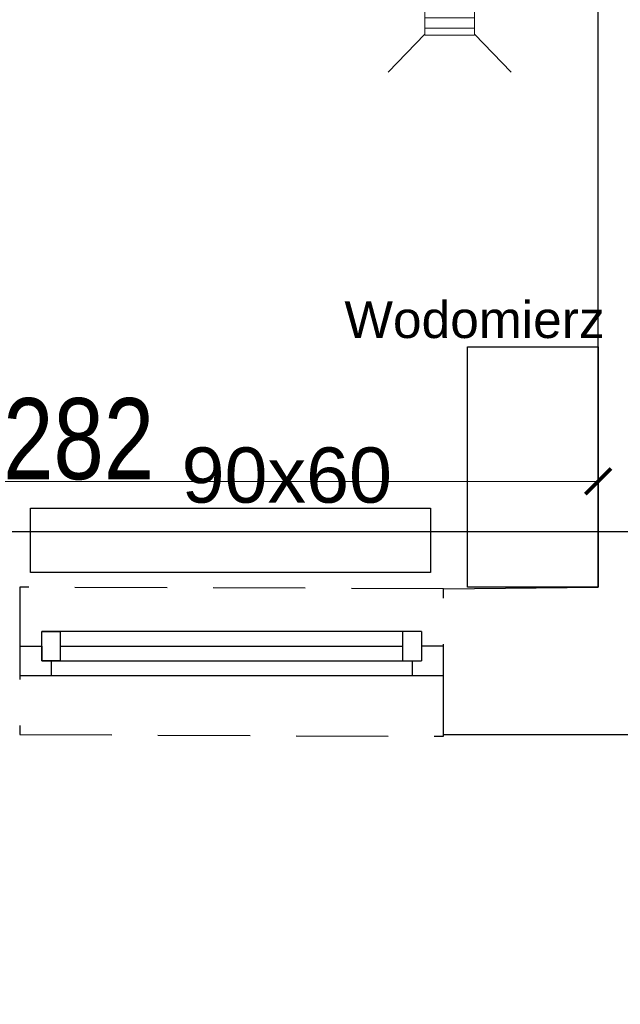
# Model space of a CAD drawing. Header units: millimetres. Extents: x -5941 to 19721, y -9230 to 6433.
# Tile 162 of 204: x 11424 to 11587, y -157 to 110. Entities that reach past the tile are written whole.
import ezdxf

# ---------------------------------------------------------------- set-up
doc = ezdxf.new("R2010")
doc.units = ezdxf.units.MM
doc.linetypes.add('DASHED', pattern=[0.75, 0.5, -0.25])
for name, color, linetype in [('A_meble', 6, 'Continuous'), ('A_meble łaz kuch', 6, 'Continuous'), ('A_okno', 3, 'Continuous'), ('A_opis pom', 1, 'Continuous'), ('A_SC_MUROWANA_DZIAŁOWA', 42, 'Continuous'), ('A_scianazew', 42, 'Continuous'), ('A_wymiary', 55, 'Continuous')]:
    doc.layers.add(name, color=color, linetype=linetype)
doc.layers.add('A_WYMIAR_ZEW', color=55, linetype='Continuous', lineweight=15)
doc.layers.add('z ks opis', color=20, linetype='Continuous', lineweight=18)
doc.layers.add('GEB-BEZUG', color=2, linetype='Continuous', lineweight=25, true_color=0xffff00)
doc.styles.add('Opisowy', font='arial.ttf', dxfattribs={"width": 0.8})
doc.styles.get("Standard").update_dxf_attribs({"font": 'arial.ttf'})
doc.dimstyles.new('WYMIARY', dxfattribs={"dimtxt": 1.3, "dimasz": 7, "dimexe": 1.25, "dimexo": 0.3, "dimgap": 0.2, "dimtad": 1, "dimzin": 4, "dimtxsty": 'Opisowy', "dimblk1": 'ARCHTICK', "dimblk2": 'ARCHTICK', "dimsah": 1, "dimcen": 2.5, "dimazin": 0, "dimtfac": 1, "dimtmove": 1, "dimatfit": 3, "dimldrblk": 'ARCHTICK', "dimfxl": 0, "dimlwd": 18, "dimlwe": 9, "dimarcsym": 0})

# ---------------------------------------------------------------- blocks, each defined once
blk = doc.blocks.new('_ArchTick')
at = {"color": 0, "const_width": 0.15}
blk.add_lwpolyline([(-0.5, -0.5), (0.5, 0.5)], dxfattribs=at)
blk = doc.blocks.new('*D50')
at = {"layer": 'A_wymiary', "color": 0, "lineweight": 9}
for p, q in [((11298.81, -15.9), (11298.81, -13.95)), ((11580.81, -15.9), (11580.81, -13.95))]:
    blk.add_line(p, q, dxfattribs=at)
at = {"layer": 'A_wymiary', "color": 0, "lineweight": 18}
blk.add_line((11580.81, -15.2), (11298.81, -15.2), dxfattribs=at)
at = {"layer": 'Defpoints', "color": 0}
for p in [(11298.81, -15.2), (11298.81, -43.92), (11580.81, -43.92)]:
    blk.add_point(p, dxfattribs=at)
at = {"layer": 'A_wymiary', "color": 0, "lineweight": 18, "xscale": 7, "yscale": 7, "zscale": 7, "rotation": 180}
blk.add_blockref('_ArchTick', (11298.81, -15.2), dxfattribs=at)
at = {"layer": 'A_wymiary', "color": 0, "lineweight": 18, "xscale": 7, "yscale": 7, "zscale": 7}
blk.add_blockref('_ArchTick', (11580.81, -15.2), dxfattribs=at)
at = {"layer": 'A_wymiary', "color": 0, "insert": (11439.81, -3.77), "char_height": 1.3, "attachment_point": 5, "style": 'Opisowy'}
blk.add_mtext('{\\H16.923077x;\\C3;\\H1x;282}', dxfattribs=at)
blk = doc.blocks.new('*D62')
at = {"layer": 'A_WYMIAR_ZEW', "color": 0, "lineweight": 9}
for p, q in [((11263.81, -407.28), (11263.81, -409.23)), ((11723.81, -407.28), (11723.81, -409.23))]:
    blk.add_line(p, q, dxfattribs=at)
at = {"layer": 'A_WYMIAR_ZEW', "color": 0, "lineweight": 18}
blk.add_line((11263.81, -407.98), (11723.81, -407.98), dxfattribs=at)
at = {"layer": 'Defpoints', "color": 0}
for p in [(11263.81, -83.92), (11723.81, -83.92), (11723.81, -407.98)]:
    blk.add_point(p, dxfattribs=at)
at = {"layer": 'A_WYMIAR_ZEW', "color": 0, "lineweight": 18, "xscale": 7, "yscale": 7, "zscale": 7, "rotation": 180}
blk.add_blockref('_ArchTick', (11263.81, -407.98), dxfattribs=at)
at = {"layer": 'A_WYMIAR_ZEW', "color": 0, "lineweight": 18, "xscale": 7, "yscale": 7, "zscale": 7}
blk.add_blockref('_ArchTick', (11723.81, -407.98), dxfattribs=at)
at = {"layer": 'A_WYMIAR_ZEW', "color": 0, "insert": (11493.81, -396.55), "char_height": 1.3, "attachment_point": 5, "style": 'Opisowy'}
blk.add_mtext('{\\H16.923077x;\\C3;460}', dxfattribs=at)

msp = doc.modelspace()

# ---------------------------------------------------------------- hatches: boundary and pattern name
at = {"layer": 'z ks opis'}
h = msp.add_hatch(dxfattribs=at)
h.set_pattern_fill('JIS_WOOD', color=256, scale=4, angle=135)
h.set_pattern_definition([(180, (9293.8452, 2486.465), (-3e-16, -2.828427), [])])
h.paths.add_polyline_path([(11533.798, 105.881), (11533.798, 120.287), (11547.21, 120.287), (11547.21, 119.99), (11547.21, 106.178), (11547.21, 105.881)])

# ---------------------------------------------------------------- linework, layer by layer
at = {"linetype": 'DASHED', "ltscale": 50}
msp.add_lwpolyline([(11423.809, -43.921), (11423.813, -83.921), (11538.813, -84.347), (11538.813, -44.347)], close=True, dxfattribs=at)
at = {"layer": 'A_meble'}
msp.add_lwpolyline([(11545.354, 21.303), (11580.785, 21.303), (11580.785, -43.878), (11545.354, -43.878)], close=True, dxfattribs=at)
at = {"layer": 'A_meble łaz kuch'}
msp.add_lwpolyline([(11426.735, -22.463), (11535.276, -22.463), (11535.276, -39.883), (11426.735, -39.883)], close=True, dxfattribs=at)
at = {"layer": 'A_okno'}
for p, q in [((11481.313, -55.921, -0.023), (11429.809, -55.921, 0)), ((11429.809, -63.921, 0), (11429.809, -55.921, 0)), ((11429.809, -55.921, 0), (11434.809, -55.921, 0)), ((11434.809, -55.921, 0), (11434.809, -59.421, 0)), ((11434.809, -55.921, 0), (11434.809, -63.921, 0)), ((11532.813, -55.92, -0.046), (11481.313, -55.921, -0.023)), ((11527.813, -63.92, -0.044), (11527.813, -55.92, -0.044)), ((11532.813, -55.92, -0.044), (11532.813, -63.92, -0.044)), ((11423.809, -59.921, 0), (11429.809, -59.921, 0)), ((11429.809, -59.921, 0), (11429.809, -63.921, 0)), ((11434.809, -59.921, 0), (11481.313, -59.921, -0.022)), ((11434.809, -60.421, 0), (11434.809, -63.921, 0)), ((11481.313, -59.921, -0.022), (11527.813, -59.92, -0.044)), ((11538.813, -59.92, -0.044), (11532.813, -59.92, -0.044)), ((11434.809, -63.921, 0), (11429.809, -63.921, 0)), ((11429.809, -63.921, 0), (11481.313, -63.921, -0.022)), ((11432.309, -63.921, 0), (11432.309, -67.921, 0)), ((11481.313, -63.921, -0.022), (11532.813, -63.92, -0.045)), ((11530.313, -63.92, -0.044), (11530.313, -67.92, -0.044)), ((11432.309, -67.921, 0), (11423.809, -67.921, 0)), ((11481.313, -67.921, -0.022), (11432.309, -67.921, 0)), ((11538.813, -67.92, -0.047), (11481.313, -67.921, -0.022))]:
    msp.add_line(p, q, dxfattribs=at)
at = {"layer": 'A_SC_MUROWANA_DZIAŁOWA'}
msp.add_lwpolyline([(11580.809, -43.921), (11580.809, 136.079)], dxfattribs=at)
at = {"layer": 'A_scianazew'}
msp.add_line((11538.813, -44.347), (11580.809, -43.921), dxfattribs=at)
msp.add_lwpolyline([(11538.813, -83.921), (11618.809, -83.921)], dxfattribs=at)
at = {"layer": 'GEB-BEZUG'}
msp.add_lwpolyline([(12158.364, -205.033), (12158.364, -158.97), (11771.294, -158.97), (11771.294, -28.855), (11308.894, -28.855), (11308.894, 785.474)], dxfattribs=at)
at = {"layer": 'z ks opis'}
for p, q in [((11523.798, 95.881), (11533.798, 106.178)), ((11547.21, 106.178), (11557.21, 95.881))]:
    msp.add_line(p, q, dxfattribs=at)
msp.add_lwpolyline([(11547.21, 105.881), (11533.798, 105.881), (11533.798, 120.287), (11547.21, 120.287)], close=True, dxfattribs=at)

# ---------------------------------------------------------------- texts
at = {"layer": 'A_opis pom', "width": 119.07531, "attachment_point": 1}
for s, insert, char_height in [('Wodomierz', (11511.927, 33.702, 0.092), 10), ('90x60', (11467.757, -5.985, 0.092), 15)]:
    msp.add_mtext(s, dxfattribs=dict(at, insert=insert, char_height=char_height))

# ---------------------------------------------------------------- dimensions: what is measured, and where the dimension line sits
at = {"layer": 'A_WYMIAR_ZEW'}
dim = msp.add_linear_dim(base=(11723.809, -407.979), p1=(11263.809, -83.921), p2=(11723.809, -83.921), text='{\\H16.923077x;\\C3;460}', dimstyle='WYMIARY', override={"dimtxsty": 'Opisowy'}, dxfattribs=at)
dim.commit()
dim.dimension.update_dxf_attribs({"geometry": '*D62', "text_midpoint": (11493.809, -396.547)})
at = {"layer": 'A_wymiary'}
dim = msp.add_linear_dim(base=(11298.809, -15.198), p1=(11580.809, -43.921), p2=(11298.809, -43.921), text='{\\H16.923077x;\\C3;\\H1x;282}', dimstyle='WYMIARY', override={"dimtxsty": 'Opisowy'}, dxfattribs=at)
dim.commit()
dim.dimension.update_dxf_attribs({"geometry": '*D50', "text_midpoint": (11439.809, -3.766)})

doc.saveas('drawing.dxf')
